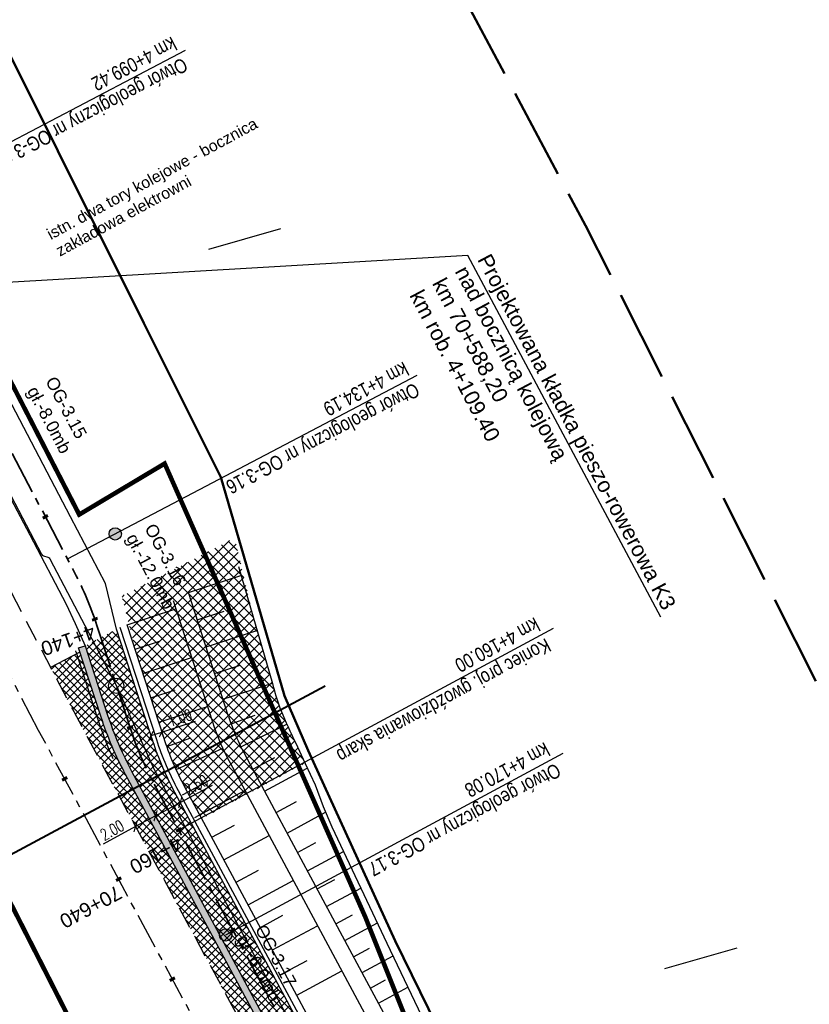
# Model space of a CAD drawing. Header units: metres. Extents: x 7529615 to 7533751, y 5721195 to 5727898.
# Tile 9 of 138: x 7531636 to 7531706, y 5724106 to 5724193. Entities that reach past the tile are written whole.
import ezdxf

# ---------------------------------------------------------------- set-up
doc = ezdxf.new("R2010")
doc.units = ezdxf.units.M
doc.header["$PDMODE"] = 1
doc.header["$PDSIZE"] = 0.3
for name, pattern in [('CENTER', [50.8, 31.75, -6.35, 6.35, -6.35]), ('CENTER2', [28.575, 19.05, -3.175, 3.175, -3.175]), ('HIDDEN', [9.525, 6.35, -3.175]), ('L_0_09', [2.5, 2, -0.5])]:
    doc.linetypes.add(name, pattern=pattern)
for name, color, linetype in [('C-DROGI-SYTUACJA-ETYKIETY', 7, 'Continuous'), ('D-hatch-pobocza', 131, 'Continuous'), ('D-otw-geotechniczne', 4, 'Continuous'), ('D-pobocza', 60, 'Continuous'), ('D-skarpa', 2, 'Continuous'), ('D-skarpa-kreskowanie', 2, 'Continuous'), ('D-wymiary', 1, 'Continuous')]:
    doc.layers.add(name, color=color, linetype=linetype)
for name, color, linetype, lineweight in [('D-bariera-uliczna-typu-B-01', 1, 'FENCELINE1', 30), ('D-krawędzie', 3, 'Continuous', 30), ('D-obrzeża', 2, 'Continuous', 30), ('D-opisy', 2, 'Continuous', 30), ('D-otw-geotechniczne-opis', 7, 'Continuous', 30), ('D-oś', 2, 'CENTER', 30), ('D-pas-drogowy', 7, 'HIDDEN', 50), ('Sieci-KD-proj', 4, 'KANDESZCZ_X2', 30)]:
    doc.layers.add(name, color=color, linetype=linetype, lineweight=lineweight)
for name, color, linetype, lineweight, true_color in [('D-bariery', 7, 'FENCELINE2', 30, 0xff0f0f), ('D-hatch-ciag-pieszo-rowerowy', 7, 'Continuous', 13, 0xff9f80), ('D-hatch-gwozdziowanie', 7, 'Continuous', 13, 0xffc824), ('D-linia-podzialowa-ZRID', 7, 'Continuous', 50, 0x40ff00), ('D-podzialy-dzialek-etap-III', 7, 'Continuous', 30, 0xff0040), ('D-typowe', 7, 'Continuous', 40, 0x0061c2), ('D-ścieki', 7, 'Continuous', 30, 0x0544ff), ('zakres-mdcp', 7, 'L_0_09', 50, 0xff05ff)]:
    doc.layers.add(name, color=color, linetype=linetype, lineweight=lineweight, true_color=true_color)
doc.layers.add('poprzeczki', color=7, linetype='Continuous', true_color=0x0000c7)
doc.styles.add('2mm08', font='arial.ttf', dxfattribs={"width": 0.8})
doc.styles.add('ARIAL', font='arial.ttf', dxfattribs={"height": 1})
doc.styles.add('DIMTEXT', font='simplex.shx', dxfattribs={"width": 0.7})
doc.styles.get("Standard").update_dxf_attribs({"font": 'arial.ttf'})
doc.linetypes.add('FENCELINE1', pattern='A,6.35,-2.54,[133,ltypeshp.shx,S=2.54,R=0,X=-2.54,Y=0],-2.54,25.4', length=36.83)
doc.linetypes.add('FENCELINE2', pattern='A,6.35,-2.54,[132,ltypeshp.shx,S=2.54,R=0,X=-2.54,Y=0],-2.54,25.4', length=36.83)
doc.linetypes.add('KANDESZCZ_X2', pattern='A,4.366477,-0.326302,["kd",DIMTEXT,S=1.28,R=0,X=0,Y=-0.405864],-2.036296,4.465198', length=11.194273)
doc.dimstyles.new('500', dxfattribs={"dimtxt": 1, "dimasz": 0.7, "dimexe": 0.2, "dimexo": 0.5, "dimgap": 0.2, "dimtad": 1, "dimrnd": 0.005, "dimzin": 0, "dimdsep": 46, "dimtxsty": 'DIMTEXT', "dimblk": 'ARCHTICK', "dimcen": 0, "dimclrd": 256, "dimclre": 256, "dimclrt": 2, "dimadec": 5, "dimazin": 0, "dimtfac": 1, "dimtofl": 0, "dimtmove": 0, "dimatfit": 3, "dimfxl": 1, "dimtolj": 1, "dimtzin": 0, "dimlwd": -1, "dimlwe": -1, "dimarcsym": 0})
pattern_1 = [(45, (0, 0), (-0.33675960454, 0.33675960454), []), (135, (0, 0), (-0.33675960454, -0.33675960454), [])]
pattern_2 = [(45, (0.4755, 0.15456), (-0.449012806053, 0.449012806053), []), (135, (0.4755, 0.15456), (-0.449012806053, -0.449012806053), [])]

# ---------------------------------------------------------------- blocks, each defined once
blk = doc.blocks.new('AeccTickLine')
at = {"color": 0, "linetype": 'ByBlock', "lineweight": -2}
blk.add_line((0, 1), (0, -1), dxfattribs=at)
blk = doc.blocks.new('_ArchTick')
at = {"color": 0, "linetype": 'ByBlock', "const_width": 0.15}
blk.add_lwpolyline([(-0.5, -0.5), (0.5, 0.5)], dxfattribs=at)
blk = doc.blocks.new('*D74')
at = {"layer": 'D-wymiary', "transparency": 16777216}
for p, q in [((7531650.372, 5724124.039), (7531653.219, 5724125.572)), ((7531648.203, 5724122.872), (7531650.372, 5724124.039)), ((7531650.609, 5724123.599), (7531650.467, 5724123.863)), ((7531648.44, 5724122.431), (7531648.298, 5724122.696))]:
    blk.add_line(p, q, dxfattribs=at)
at = {"layer": 'Defpoints', "color": 0, "transparency": 16777216}
for p in [(7531650.372, 5724124.039), (7531650.372, 5724124.039), (7531648.203, 5724122.872)]:
    blk.add_point(p, dxfattribs=at)
at = {"layer": 'D-wymiary', "transparency": 16777216, "xscale": 0.6999999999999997, "yscale": 0.6999999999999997, "zscale": 0.6999999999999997}
for p, rotation in [((7531650.372, 5724124.039), 28.28993288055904), ((7531648.203, 5724122.872), 208.289932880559)]:
    blk.add_blockref('_ArchTick', p, dxfattribs=dict(at, rotation=rotation))
at = {"layer": 'D-wymiary', "color": 2, "transparency": 16777216, "insert": (7531651.772, 5724125.588), "char_height": 1, "attachment_point": 5, "rotation": 28.28993, "style": 'DIMTEXT'}
blk.add_mtext('\\A1;2.50', dxfattribs=at)
blk = doc.blocks.new('*D81')
at = {"layer": 'D-wymiary', "transparency": 16777216}
for p, q in [((7531647.966, 5724123.312), (7531648.108, 5724123.048)), ((7531646.205, 5724122.364), (7531646.347, 5724122.1)), ((7531648.203, 5724122.872), (7531646.442, 5724121.924)), ((7531646.442, 5724121.924), (7531643.595, 5724120.391))]:
    blk.add_line(p, q, dxfattribs=at)
at = {"layer": 'Defpoints', "color": 0, "transparency": 16777216}
for p in [(7531648.203, 5724122.872), (7531646.442, 5724121.924), (7531646.442, 5724121.924)]:
    blk.add_point(p, dxfattribs=at)
at = {"layer": 'D-wymiary', "transparency": 16777216, "xscale": 0.6999999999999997, "yscale": 0.6999999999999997, "zscale": 0.6999999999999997}
for p, rotation in [((7531648.203, 5724122.872), 28.28993289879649), ((7531646.442, 5724121.924), 208.2899328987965)]:
    blk.add_blockref('_ArchTick', p, dxfattribs=dict(at, rotation=rotation))
at = {"layer": 'D-wymiary', "color": 2, "transparency": 16777216, "insert": (7531644.378, 5724121.608), "char_height": 1, "attachment_point": 5, "rotation": 28.28993, "style": 'DIMTEXT'}
blk.add_mtext('\\A1;2.00', dxfattribs=at)
blk = doc.blocks.new('otwor')
at = {"layer": 'D-otw-geotechniczne', "lineweight": 25}
h = blk.add_hatch(color=256, dxfattribs=at)
edge = h.paths.add_edge_path()
edge.add_arc((0, 0), 1.16, 0, 360)
blk.add_circle((0, 0), 1.16, dxfattribs=at)
blk = doc.blocks.new('*D128')
at = {"layer": 'D-wymiary'}
for p, q in [((7531648.762, 5724130.233), (7531651.71, 5724131.191)), ((7531647.811, 5724129.923), (7531648.762, 5724130.233)), ((7531647.965, 5724129.448), (7531647.873, 5724129.733)), ((7531648.916, 5724129.757), (7531648.824, 5724130.042))]:
    blk.add_line(p, q, dxfattribs=at)
at = {"layer": 'Defpoints', "color": 0, "lineweight": 30}
for p in [(7531648.762, 5724130.233), (7531648.762, 5724130.233), (7531647.811, 5724129.923)]:
    blk.add_point(p, dxfattribs=at)
at = {"layer": 'D-wymiary', "xscale": 0.6999999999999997, "yscale": 0.6999999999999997, "zscale": 0.6999999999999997}
for p, rotation in [((7531647.811, 5724129.923), 198.0067998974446), ((7531648.762, 5724130.233), 18.00679989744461)]:
    blk.add_blockref('_ArchTick', p, dxfattribs=dict(at, rotation=rotation))
at = {"layer": 'D-wymiary', "color": 2, "insert": (7531650.352, 5724131.486), "char_height": 1, "attachment_point": 5, "rotation": 18.0068, "style": 'DIMTEXT'}
blk.add_mtext('\\A1;1.00', dxfattribs=at)

msp = doc.modelspace()

# ---------------------------------------------------------------- hatches: boundary and pattern name
at = {"layer": 'D-hatch-ciag-pieszo-rowerowy'}
h = msp.add_hatch(dxfattribs=at)
h.set_pattern_fill('ANSI37', color=256, scale=0.15, style=0)
h.set_pattern_definition(pattern_1)
edge = h.paths.add_edge_path()
edge.add_line((7531644.775, 5724139.264), (7531642.006, 5724137.812))
edge.add_arc((7531613.482, 5724128.52), 30, 18.0068, 18.04311, ccw=False)
edge.add_line((7531642.012, 5724137.794), (7531643.985, 5724131.724))
edge.add_arc((7531672.516, 5724140.998), 30, 198.0068, 208.28993)
edge.add_line((7531646.099, 5724126.78), (7531649.994, 5724119.544))
edge.add_line((7531649.994, 5724119.544), (7531652.861, 5724119.415))
edge.add_line((7531652.861, 5724119.415), (7531649.907, 5724124.904))
edge.add_arc((7531674.122, 5724137.937), 27.5, 198.0068, 208.28993, ccw=False)
edge.add_line((7531647.969, 5724129.436), (7531644.775, 5724139.264))
h = msp.add_hatch(dxfattribs=at)
h.set_pattern_fill('ANSI37', color=256, scale=0.15, style=0)
h.set_pattern_definition(pattern_1)
h.paths.add_polyline_path([(7531670.459, 5724086.719), (7531652.861, 5724119.415), (7531649.994, 5724119.544), (7531666.66, 5724088.578), (7531679.391, 5724065.76), (7531684.868, 5724055.947), (7531688.519, 5724049.118), (7531697.217, 5724032.629), (7531705.519, 5724016.848), (7531710.985, 5724006.444), (7531717.725, 5723993.613), (7531720.609, 5723993.497), (7531714.804, 5724004.546), (7531709.338, 5724014.95), (7531701.035, 5724030.733), (7531692.333, 5724047.23), (7531688.668, 5724054.085), (7531683.18, 5724063.918)])
at = {"layer": 'D-hatch-gwozdziowanie'}
h = msp.add_hatch(dxfattribs=at)
h.set_pattern_fill('ANSI37', color=256, scale=0.2, style=0)
h.set_pattern_definition(pattern_2)
h.paths.add_polyline_path([(7531660.631, 5724129.001), (7531661.337, 5724127.501), (7531652.264, 5724122.618), (7531650.321, 5724126.276), (7531649.456, 5724128.248), (7531648.854, 5724129.948), (7531648.181, 5724132.019), (7531646.549, 5724137.04), (7531645.236, 5724142.166), (7531649.507, 5724144.352), (7531650.838, 5724145.049), (7531655.151, 5724147.29), (7531656.961, 5724139.65), (7531658.334, 5724135.005), (7531658.951, 5724132.875), (7531659.725, 5724130.83)])
h = msp.add_hatch(dxfattribs=at)
h.set_pattern_fill('ANSI37', color=256, scale=0.2, style=0)
h.set_pattern_definition(pattern_2)
h.paths.add_polyline_path([(7531660.631, 5724129.001), (7531661.337, 5724127.501), (7531652.264, 5724122.618), (7531650.321, 5724126.276), (7531649.456, 5724128.248), (7531648.854, 5724129.948), (7531648.181, 5724132.019), (7531646.549, 5724137.04), (7531645.236, 5724142.166), (7531649.507, 5724144.352), (7531650.838, 5724145.049), (7531655.151, 5724147.29), (7531656.961, 5724139.65), (7531658.334, 5724135.005), (7531658.951, 5724132.875), (7531659.725, 5724130.83)])
h = msp.add_hatch(dxfattribs=at)
h.set_pattern_fill('ANSI37', color=256, scale=0.2, style=0)
h.set_pattern_definition(pattern_2)
h.paths.add_polyline_path([(7531660.631, 5724129.001), (7531661.337, 5724127.501), (7531652.264, 5724122.618), (7531650.321, 5724126.276), (7531649.456, 5724128.248), (7531648.854, 5724129.948), (7531648.181, 5724132.019), (7531646.549, 5724137.04), (7531645.236, 5724142.166), (7531649.507, 5724144.352), (7531650.838, 5724145.049), (7531655.151, 5724147.29), (7531656.961, 5724139.65), (7531658.334, 5724135.005), (7531658.951, 5724132.875), (7531659.725, 5724130.83)])
h = msp.add_hatch(dxfattribs=at)
h.set_pattern_fill('ANSI37', color=256, scale=0.2, style=0)
h.set_pattern_definition(pattern_2)
h.paths.add_polyline_path([(7531660.631, 5724129.001), (7531661.337, 5724127.501), (7531652.264, 5724122.618), (7531650.321, 5724126.276), (7531649.456, 5724128.248), (7531648.854, 5724129.948), (7531648.181, 5724132.019), (7531646.549, 5724137.04), (7531645.236, 5724142.166), (7531649.507, 5724144.352), (7531650.838, 5724145.049), (7531655.151, 5724147.29), (7531656.961, 5724139.65), (7531658.334, 5724135.005), (7531658.951, 5724132.875), (7531659.725, 5724130.83)])
at = {"layer": 'D-hatch-pobocza'}
h = msp.add_hatch(dxfattribs=at)
h.set_pattern_fill('ANSI37', color=256, scale=0.15, style=0)
h.set_pattern_definition(pattern_1)
h.paths.add_polyline_path([(7531641.558, 5724137.252), (7531638.974, 5724135.896), (7531641.007, 5724132.022), (7531664.906, 5724087.617), (7531677.644, 5724064.786), (7531683.112, 5724054.988), (7531686.753, 5724048.18), (7531695.448, 5724031.697), (7531703.749, 5724015.917), (7531709.214, 5724005.514), (7531719.389, 5723986.147), (7531726.295, 5723973), (7531732.741, 5723960.736), (7531735.13, 5723956.19), (7531735.64, 5723955.219), (7531738.921, 5723952.151), (7531736.413, 5723957.005), (7531736.306, 5723956.962), (7531727.535, 5723973.651), (7531720.628, 5723986.798), (7531710.454, 5724006.165), (7531704.988, 5724016.569), (7531696.686, 5724032.349), (7531687.989, 5724048.837), (7531684.341, 5724055.659), (7531678.867, 5724065.468), (7531666.134, 5724088.29), (7531645.571, 5724126.496, -0.044899), (7531643.415, 5724131.539)])
at = {"layer": 'D-ścieki', "linetype": 'ByBlock', "true_color": 0x00cccc}
h = msp.add_hatch(color=132, dxfattribs=at)
edge = h.paths.add_edge_path()
edge.add_line((7531642.006, 5724137.812), (7531641.436, 5724137.627))
edge.add_line((7531641.436, 5724137.627), (7531643.415, 5724131.539))
edge.add_arc((7531672.516, 5724140.998), 30.6, 198.0068, 208.28993)
edge.add_line((7531645.571, 5724126.496), (7531666.134, 5724088.29))
edge.add_line((7531666.134, 5724088.29), (7531678.867, 5724065.468))
edge.add_line((7531678.867, 5724065.468), (7531684.341, 5724055.659))
edge.add_line((7531684.341, 5724055.659), (7531687.989, 5724048.837))
edge.add_line((7531687.989, 5724048.837), (7531696.686, 5724032.349))
edge.add_line((7531696.686, 5724032.349), (7531704.988, 5724016.569))
edge.add_line((7531704.988, 5724016.569), (7531710.454, 5724006.165))
edge.add_line((7531710.454, 5724006.165), (7531727.535, 5723973.651))
edge.add_line((7531727.535, 5723973.651), (7531736.306, 5723956.962))
edge.add_line((7531736.306, 5723956.962), (7531737.416, 5723957.405))
edge.add_line((7531737.416, 5723957.405), (7531737.21, 5723957.862))
edge.add_line((7531737.21, 5723957.862), (7531736.632, 5723957.631))
edge.add_line((7531736.632, 5723957.631), (7531728.066, 5723973.93))
edge.add_line((7531728.066, 5723973.93), (7531710.985, 5724006.444))
edge.add_line((7531710.985, 5724006.444), (7531705.519, 5724016.848))
edge.add_line((7531705.519, 5724016.848), (7531697.217, 5724032.629))
edge.add_line((7531697.217, 5724032.629), (7531688.519, 5724049.118))
edge.add_line((7531688.519, 5724049.118), (7531684.868, 5724055.947))
edge.add_line((7531684.868, 5724055.947), (7531679.391, 5724065.76))
edge.add_line((7531679.391, 5724065.76), (7531666.66, 5724088.578))
edge.add_line((7531666.66, 5724088.578), (7531646.099, 5724126.78))
edge.add_arc((7531672.516, 5724140.998), 30, 198.0068, 208.28993, ccw=False)
edge.add_line((7531643.985, 5724131.724), (7531642.012, 5724137.794))
edge.add_arc((7531613.482, 5724128.52), 30, 18.0068, 18.04311)

# ---------------------------------------------------------------- linework, layer by layer
at = {"layer": 'D-bariera-uliczna-typu-B-01', "color": 160, "ltscale": 0.1, "true_color": 0x3d3dff, "flags": 128}
msp.add_lwpolyline([(7531734.97, 5723966.915), (7531732.195, 5723972.195), (7531725.288, 5723985.341), (7531715.114, 5724004.709), (7531709.648, 5724015.113), (7531701.345, 5724030.896), (7531692.643, 5724047.394), (7531688.975, 5724054.253), (7531683.485, 5724064.088), (7531670.766, 5724086.887), (7531650.215, 5724125.07, -0.044899), (7531648.302, 5724129.544), (7531645.094, 5724139.413)], format="xyb", dxfattribs=at)
at = {"layer": 'D-bariery', "ltscale": 0.05, "flags": 128}
msp.add_lwpolyline([(7531641.163, 5724137.37, -0.000554), (7531641.183, 5724137.308), (7531643.085, 5724131.427, 0.025018), (7531644.451, 5724127.912)], format="xyb", dxfattribs=at)
at = {"layer": 'D-krawędzie', "linetype": 'HIDDEN', "ltscale": 0.3, "flags": 128}
msp.add_lwpolyline([(7530572.01, 5726166.06), (7530620.381, 5726072.761), (7530641.555, 5726032.008), (7530660.961, 5725995.07), (7530689.128, 5725941.54), (7530707.336, 5725907.032), (7530725.256, 5725873.093), (7530743.97, 5725837.654), (7530770.527, 5725787.119), (7530787.864, 5725754.267), (7530809.898, 5725712.542), (7530824.739, 5725684.389), (7530840.856, 5725653.693), (7530860.675, 5725616.154), (7530865.283, 5725607.394), (7530878.05, 5725583.08), (7530918.172, 5725507.178), (7530950.163, 5725446.305), (7530993.419, 5725364.265), (7531022.766, 5725308.719), (7531053.81, 5725249.872), (7531081.166, 5725197.875), (7531103.902, 5725154.541), (7531128.123, 5725108.448), (7531149.3, 5725068.25), (7531167.38, 5725033.767), (7531197.165, 5724976.988), (7531228.151, 5724918.034), (7531253.153, 5724870.491), (7531286.796, 5724806.654), (7531306.74, 5724768.665), (7531335.094, 5724714.652), (7531357.319, 5724672.439), (7531373.645, 5724641.454), (7531392.162, 5724605.999), (7531418.48, 5724555.853), (7531439.727, 5724515.582), (7531468.399, 5724461.077), (7531491.782, 5724416.528), (7531531.99, 5724339.833), (7531557.227, 5724291.659), (7531569.852, 5724267.577), (7531591.376, 5724226.548), (7531610.004, 5724191.103), (7531616.883, 5724177.999), (7531629.985, 5724153.025), (7531641.007, 5724132.022), (7531664.906, 5724087.617), (7531677.644, 5724064.786), (7531683.112, 5724054.988), (7531686.753, 5724048.18), (7531695.448, 5724031.697), (7531703.749, 5724015.917), (7531709.214, 5724005.514), (7531719.389, 5723986.147), (7531726.295, 5723973), (7531732.741, 5723960.736), (7531735.13, 5723956.19)], dxfattribs=at)
at = {"layer": 'D-krawędzie', "color": 2, "linetype": 'ByBlock'}
for points in [[(7531644.775, 5724139.264), (7531643.798, 5724143.269), (7531640.723, 5724149.13), (7531632.797, 5724164.237), (7531627.336, 5724174.647), (7531621.816, 5724185.169), (7531617.523, 5724193.351), (7531616.323, 5724194.708), (7531614.794, 5724196.436)], [(7531611.851, 5724194.892), (7531614.071, 5724191.54), (7531615.434, 5724188.941), (7531617.874, 5724184.291), (7531620.699, 5724178.906), (7531624.33, 5724171.984), (7531628.194, 5724164.62), (7531632.48, 5724156.451), (7531634.638, 5724152.337), (7531637.149, 5724147.55), (7531640.345, 5724141.458), (7531641.119, 5724139.761), (7531642.006, 5724137.813)]]:
    msp.add_lwpolyline(points, dxfattribs=at)
at = {"layer": 'D-linia-podzialowa-ZRID', "color": 12, "ltscale": 15, "true_color": 0xc70000}
msp.add_lwpolyline([(7531632.023, 5724196.486), (7531647.184, 5724166.153), (7531653.949, 5724152.618), (7531659.551, 5724133.399), (7531661.635, 5724128.621), (7531669.276, 5724111.873), (7531674.404, 5724101.435), (7531685.138, 5724081.408), (7531692.164, 5724066.27), (7531699.537, 5724051.637), (7531704.507, 5724040.774), (7531704.401, 5724037.369), (7531720.244, 5724003.738), (7531728.471, 5723986.877), (7531732.335, 5723979.026), (7531733.948, 5723975.639), (7531736.531, 5723969.984), (7531737.336, 5723968.519), (7531738.285, 5723967.699), (7531742.181, 5723962.346), (7531744.286, 5723958.616), (7531755.393, 5723944.193), (7531758.69, 5723936.76), (7531758.69, 5723936.76)], dxfattribs=at)
at = {"layer": 'D-obrzeża'}
msp.add_lwpolyline([(7531780.894, 5723900.509), (7531779.425, 5723903.067, 0.118613), (7531777.818, 5723904.767), (7531765.06, 5723913.076, -0.200916), (7531758.547, 5723922.659), (7531755.443, 5723937.941, 0.1118), (7531751.816, 5723945.995), (7531743.065, 5723957.61, 0.048597), (7531740.441, 5723960.466), (7531738.437, 5723962.263, -0.089262), (7531734.082, 5723967.852), (7531731.885, 5723972.032), (7531724.979, 5723985.179), (7531714.804, 5724004.546), (7531709.338, 5724014.95), (7531701.035, 5724030.733), (7531692.333, 5724047.23), (7531688.668, 5724054.085), (7531683.18, 5724063.918), (7531670.459, 5724086.719), (7531649.907, 5724124.904, -0.044899), (7531647.969, 5724129.436), (7531644.775, 5724139.264)], format="xyb", dxfattribs=at)
at = {"layer": 'D-opisy'}
msp.add_line((7531650.247, 5724121.634), (7531683.183, 5724139.361), dxfattribs=at)
msp.add_lwpolyline([(7531692.635, 5724140.335), (7531675.674, 5724172.113), (7531633.128, 5724169.611)], dxfattribs=at)
at = {"layer": 'D-otw-geotechniczne-opis', "linetype": 'Continuous'}
for p, q in [((7531624.262, 5724176.208), (7531650.827, 5724190.147)), ((7531640.461, 5724145.437), (7531671.219, 5724161.576)), ((7531654.367, 5724112.405), (7531684.053, 5724128.383))]:
    msp.add_line(p, q, dxfattribs=at)
at = {"layer": 'D-oś', "ltscale": 0.1}
msp.add_lwpolyline([(7531812.381, 5723798.617), (7531655.397, 5724097.9), (7531637.916, 5724130.379), (7531626.886, 5724151.399), (7531613.784, 5724176.372), (7531606.906, 5724189.475), (7531588.276, 5724224.922), (7531566.752, 5724265.952), (7531554.126, 5724290.035), (7531528.89, 5724338.207), (7531488.683, 5724414.901), (7531465.302, 5724459.448)], dxfattribs=at)
at = {"layer": 'D-oś', "linetype": 'CENTER2', "lineweight": 35, "ltscale": 0.2}
msp.add_lwpolyline([(7531614.257, 5724194.443, -0.042592), (7531617.003, 5724190.143), (7531641.087, 5724144.244, -0.042262), (7531643.052, 5724139.579), (7531645.974, 5724130.59, 0.044899), (7531648.088, 5724125.646), (7531669.363, 5724086.118), (7531687.571, 5724053.485), (7531733.076, 5723967.067, 0.08906), (7531737.423, 5723961.493), (7531739.516, 5723959.617, -0.048597), (7531742.14, 5723956.76), (7531750.648, 5723945.469, -0.1118), (7531754.274, 5723937.414), (7531757.426, 5723921.898, 0.200916), (7531763.94, 5723912.314), (7531771.974, 5723907.082, -0.131228), (7531777.15, 5723901.327), (7531783.375, 5723889.12)], format="xyb", dxfattribs=at)
at = {"layer": 'D-pas-drogowy', "ltscale": 0.2, "flags": 128}
msp.add_lwpolyline([(7531633.019, 5724182.834, 0.4, 0.4, 0), (7531617.559, 5724211.608, 0.4, 0.4, 0), (7531566.784, 5724302.736, 0.4, 0.4, 0), (7531538.419, 5724356.47, 0.4, 0.4, 0), (7531526.32, 5724379.39, 0.4, 0.4, 0), (7531516.102, 5724393.607, 0.4, 0.4, 0.001485), (7531513.78, 5724396.838, 0.4, 0.4, 0), (7531501.87, 5724413.41, 0.4, 0.4, 0), (7531474.926, 5724464.508, 0.4, 0.4, 0), (7531446.2, 5724518.992, 0.4, 0.4, 0), (7531424.962, 5724559.262, 0.4, 0.4, 0), (7531398.444, 5724609.566, 0.4, 0.4, 0), (7531379.647, 5724645.216, 0.4, 0.4, 0), (7531365.23, 5724672.56, 0.4, 0.4, 0), (7531341.306, 5724717.915, 0.4, 0.4, 0), (7531312.9, 5724771.789, 0.4, 0.4, 0), (7531292.591, 5724810.307, 0.4, 0.4, 0), (7531259.392, 5724873.271, 0.4, 0.4, 0), (7531233.74, 5724921.923, 0.4, 0.4, 0), (7531203.073, 5724980.092, 0.4, 0.4, 0), (7531173.471, 5725036.225, 0.4, 0.4, 0), (7531168.27, 5725046.09, 0.4, 0.4, 0), (7531172.29, 5725062.58, 0.4, 0.4, 0), (7531166.31, 5725074.58, 0.4, 0.4, 0), (7531150.32, 5725079.6, 0.4, 0.4, 0), (7531141.5, 5725096.43, 0.4, 0.4, 0), (7531109.312, 5725157.814, 0.4, 0.4, 0), (7531086.641, 5725201.048, 0.4, 0.4, 0), (7531059.198, 5725253.384, 0.4, 0.4, 0), (7531028.207, 5725312.489, 0.4, 0.4, 0), (7530999.105, 5725367.99, 0.4, 0.4, 0), (7530956.248, 5725449.725, 0.4, 0.4, 0), (7530924.398, 5725510.464, 0.4, 0.4, 0), (7530897.51, 5725561.74, 0.4, 0.4, 0), (7530894.46, 5725566.14, 0.4, 0.4, 0), (7530892.16, 5725570.49, 0.4, 0.4, 0), (7530869.363, 5725613.307, 0.4, 0.4, 0), (7530861.694, 5725627.705, 0.4, 0.4, 0), (7530852.74, 5725644.52, 0.4, 0.4, 0), (7530831.51, 5725684.2, 0.4, 0.4, 0), (7530811.13, 5725722.52, 0.4, 0.4, 0), (7530792.348, 5725757.941, 0.4, 0.4, 0), (7530768.03, 5725803.8, 0.4, 0.4, 0), (7530748.769, 5725840.179, 0.4, 0.4, 0), (7530727.7, 5725879.97, 0.4, 0.4, 0), (7530712.098, 5725909.545, 0.4, 0.4, 0), (7530693.644, 5725944.645, 0.4, 0.4, 0), (7530665.702, 5725997.539, 0.4, 0.4, 0), (7530641.76, 5726042.88, 0.4, 0.4, 0), (7530616.5, 5726091.48, 0.4, 0.4, 0), (7530604.628, 5726114.32, 0.4, 0.4, -0.007763), (7530602.5, 5726118.43, 0.4, 0.4, 0), (7530603.992, 5726123.395, 0.4, 0.4, 0), (7530606.53, 5726131.84, 0.4, 0.4, 0), (7530603.27, 5726136.83, 0.4, 0.4, 0), (7530593.776, 5726151.369, 0.4, 0.4, 0), (7530590.203, 5726156.84, 0.4, 0.4, 0), (7530583.3, 5726167.41, 0.4, 0.4, 0), (7530580.578, 5726170.428, 0.4, 0.4, 0), (7530575.85, 5726175.67, 0.4, 0.4, 0), (7530569.01, 5726186.66, 0.4, 0.4, 0), (7530562.555, 5726199.189, 0.4, 0.4, 0), (7530555.67, 5726211.39, 0.4, 0.4, 0), (7530548.29, 5726224.23, 0.4, 0.4, 0), (7530540.58, 5726237.71, 0.4, 0.4, 0), (7530532.68, 5726252.65, 0.4, 0.4, 0), (7530524.06, 5726269.35, 0.4, 0.4, 0), (7530502.82, 5726309.91, 0.4, 0.4, 0), (7530488.83, 5726336.63, 0.4, 0.4, 0), (7530466.03, 5726380.16, 0.4, 0.4, 0), (7530438.47, 5726432.77, 0.4, 0.4, 0), (7530424.53, 5726459.09, 0.4, 0.4, 0), (7530401.63, 5726502.97, 0.4, 0.4, 0), (7530383.38, 5726538.06, 0.4, 0.4, 0), (7530353.97, 5726593.52, 0.4, 0.4, 0), (7530338.47, 5726622.74, 0.4, 0.4, 0), (7530322.01, 5726653.88, 0.4, 0.4, 0), (7530297.54, 5726700.33, 0.4, 0.4, 0), (7530287.38, 5726719.6, 0.4, 0.4, 0), (7530285.95, 5726722.316, 0.4, 0.4, 0), (7530280.26, 5726733.12, 0.4, 0.4, 0), (7530266.73, 5726758.74, 0.4, 0.4, 0), (7530260.42, 5726770.47, 0.4, 0.4, 0), (7530253.25, 5726783.82, 0.4, 0.4, 0), (7530244.95, 5726799.33, 0.4, 0.4, 0), (7530239.39, 5726808.49, 0.4, 0.4, 0), (7530238.29, 5726807.9, 0.4, 0.4, 0), (7530218.11, 5726850.67, 0.4, 0.4, 0), (7530175.907, 5726928.168, 0.4, 0.4, 0), (7530096.68, 5727076.15, 0.4, 0.4, 0), (7530094.68, 5727079.89, 0.4, 0.4, 0), (7530064.597, 5727135.523, 0.4, 0.4, 0), (7530046.731, 5727168.892, 0.4, 0.4, 0), (7530025.803, 5727208.461, 0.4, 0.4, 0), (7530012.847, 5727232.979, 0.4, 0.4, 0), (7529994.15, 5727268.45, 0.4, 0.4, 0), (7529981.671, 5727291.93, 0.4, 0.4, 0), (7529949.89, 5727351.73, 0.4, 0.4, 0), (7529924.75, 5727399.03, 0.4, 0.4, 0), (7529915.516, 5727417.1, 0.4, 0.4, 0), (7529885.83, 5727475.19, 0.4, 0.4, 0), (7529862.56, 5727519.97, 0.4, 0.4, 0), (7529852.985, 5727538.191, 0.4, 0.4, 0), (7529836.513, 5727569.511, 0.4, 0.4, 0), (7529815.369, 5727609.141, 0.4, 0.4, 0), (7529792.795, 5727651.247, 0.4, 0.4, 0), (7529774.199, 5727685.858, 0.4, 0.4, 0), (7529746.966, 5727736.059, 0.4, 0.4, 0), (7529733.92, 5727757.62, 0.4, 0.4, 0), (7529708.607, 5727806.389, 0.4, 0.4, 0), (7529688.492, 5727796.345, 0.4, 0.4, 0), (7529723.55, 5727729.88, 0.4, 0.4, 0), (7529725.42, 5727730.2, 0.4, 0.4, 0), (7529735.38, 5727711.28, 0.4, 0.4, 0), (7529739.21, 5727707.77, 0.4, 0.4, 0), (7529753.31, 5727681.13, 0.4, 0.4, 0), (7529755.178, 5727682.114, 0.4, 0.4, 0), (7529792.102, 5727611.923, 0.4, 0.4, 0), (7529811.741, 5727574.662, 0.4, 0.4, 0), (7529835.194, 5727530.193, 0.4, 0.4, 0), (7529857.56, 5727487.787, 0.4, 0.4, 0), (7529875.155, 5727454.426, 0.4, 0.4, 0), (7529890.63, 5727425.131, 0.4, 0.4, 0), (7529900.671, 5727406.159, 0.4, 0.4, 0), (7529953.284, 5727306.747, 0.4, 0.4, 0), (7529983.208, 5727250.207, 0.4, 0.4, 0), (7530015.379, 5727189.42, 0.4, 0.4, 0), (7530062.319, 5727099.625, 0.4, 0.4, 0), (7530100.06, 5727027.16, 0.4, 0.4, 0), (7530105.06, 5727018.32, 0.4, 0.4, 0), (7530143.175, 5726945.066, 0.4, 0.4, 0), (7530170.547, 5726892.961, 0.4, 0.4, 0), (7530195.92, 5726850.75, 0.4, 0.4, 0), (7530194.71, 5726849.15, 0.4, 0.4, 0), (7530197.22, 5726845.06, 0.4, 0.4, 0), (7530254.03, 5726738.21, 0.4, 0.4, 0), (7530261.371, 5726724.163, 0.4, 0.4, 0), (7530281.54, 5726685.57, 0.4, 0.4, 0), (7530289.214, 5726671.967, 0.4, 0.4, 0), (7530300.51, 5726651.778, 0.4, 0.4, 0), (7530303.939, 5726645.168, 0.4, 0.4, 0), (7530334.708, 5726583.665, 0.4, 0.4, 0), (7530397.759, 5726458.5, 0.4, 0.4, 0), (7530450.41, 5726357.28, 0.4, 0.4, 0), (7530482.4, 5726303.41, 0.4, 0.4, 0), (7530483.688, 5726301.003, 0.4, 0.4, 0), (7530491.35, 5726283.94, 0.4, 0.4, 0), (7530512.67, 5726243.78, 0.4, 0.4, 0), (7530529.43, 5726209.46, 0.4, 0.4, 0), (7530571.29, 5726130.56, 0.4, 0.4, 0), (7530581.28, 5726107.21, 0.4, 0.4, 0), (7530591.16, 5726088.44, 0.4, 0.4, 0), (7530597.42, 5726080.68, 0.4, 0.4, 0), (7530607.21, 5726063.51, 0.4, 0.4, 0), (7530610.82, 5726061.93, 0.4, 0.4, 0), (7530634.935, 5726016.147, 0.4, 0.4, 0), (7530642.914, 5726001.078, 0.4, 0.4, 0), (7530695.12, 5725902.09, 0.4, 0.4, 0), (7530708.718, 5725876.303, 0.4, 0.4, 0), (7530755.54, 5725787.51, 0.4, 0.4, 0), (7530802.56, 5725694.925, 0.4, 0.4, 0), (7530840.085, 5725624.059, 0.4, 0.4, 0), (7530865.243, 5725577.494, 0.4, 0.4, 0), (7530914.557, 5725484.684, 0.4, 0.4, 0), (7530964.182, 5725390.836, 0.4, 0.4, 0), (7531008.007, 5725307.954, 0.4, 0.4, 0), (7531059.253, 5725211.041, 0.4, 0.4, 0), (7531127.66, 5725081.67, 0.4, 0.4, 0), (7531345.12, 5724669.94, 0.4, 0.4, 0), (7531388.464, 5724586.93, 0.4, 0.4, 0), (7531412.35, 5724541.183, 0.4, 0.4, 0), (7531482.09, 5724407.62, 0.4, 0.4, 0), (7531504.02, 5724366.79, 0.4, 0.4, 0), (7531519.374, 5724337.52, 0.4, 0.4, 0), (7531563.749, 5724252.932, 0.4, 0.4, 0), (7531602.175, 5724179.681, 0.4, 0.4, 0), (7531619.177, 5724147.204, 0.4, 0.4, 0), (7531625.038, 5724135.635, 0.4, 0.4, 0), (7531656.796, 5724073.316, 0.4, 0.4, 0), (7531675.12, 5724037.36, 0.4, 0.4, 0), (7531682.71, 5724022.92, 0.4, 0.4, 0), (7531705.565, 5723979.811, 0.4, 0.4, 0), (7531736.606, 5723921.262, 0.4, 0.4, 0), (7531750.46, 5723895.13, 0.4, 0.4, 0), (7531740.77, 5723886.56, 0.4, 0.4, 0), (7531732.86, 5723885, 0.4, 0.4, 0), (7531722.18, 5723887.77, 0.4, 0.4, 0), (7531729.87, 5723862.17, 0.4, 0.4, 0), (7531742.92, 5723861.93, 0.4, 0.4, 0), (7531763.71, 5723859.52, 0.4, 0.4, 0), (7531768.42, 5723854.12, 0.4, 0.4, 0), (7531787.42, 5723817.97, 0.4, 0.4, 0), (7531795.57, 5723809.82, 0.4, 0.4, 0), (7531816.347, 5723819.85, 0.4, 0.4, 0), (7531816.347, 5723819.85, 0.4, 0.4, 0), (7531805.06, 5723843.23, 0.4, 0.4, 0), (7531803.61, 5723886.23, 0.4, 0.4, 0), (7531803.61, 5723886.23, 0.4, 0.4, 0), (7531780.08, 5723929.25, 0.4, 0.4, 0), (7531758.69, 5723936.76, 0.4, 0.4, 0), (7531749.359, 5723946.412, 0.4, 0.4, 0), (7531742.71, 5723953.29, 0.4, 0.4, 0), (7531735.177, 5723967.878, 0.4, 0.4, 0), (7531722.37, 5723992.68, 0.4, 0.4, 0), (7531705.042, 5724030.886, 0.4, 0.4, 0), (7531699.47, 5724043.17, 0.4, 0.4, 0), (7531692.69, 5724058.11, 0.4, 0.4, 0), (7531679.672, 5724084.017, 0.4, 0.4, 0), (7531674.55, 5724094.21, 0.4, 0.4, 0), (7531666.633, 5724114.003, 0.4, 0.4, 0), (7531649, 5724153.82, 0.4, 0.4, 0), (7531641.49, 5724149.34, 0.4, 0.4, 0), (7531626.04, 5724179.34, 0.4, 0.4, 0), (7531633.03, 5724182.84, 0, 0, 0)], format="xyseb", dxfattribs=at)
at = {"layer": 'D-pobocza'}
msp.add_lwpolyline([(7531735.523, 5723966.409), (7531735.521, 5723967.335), (7531735.12, 5723968.011), (7531734.925, 5723968.397), (7531732.77, 5723972.497), (7531725.864, 5723985.644), (7531715.689, 5724005.011), (7531710.223, 5724015.415), (7531701.92, 5724031.199), (7531693.217, 5724047.699), (7531689.545, 5724054.564), (7531684.053, 5724064.405), (7531671.336, 5724087.199), (7531650.788, 5724125.378, -0.044899), (7531648.92, 5724129.745), (7531645.699, 5724139.654)], format="xyb", dxfattribs=at)
msp.add_lwpolyline([(7531641.558, 5724137.252), (7531638.974, 5724135.896)], dxfattribs=at)
at = {"layer": 'D-podzialy-dzialek-etap-III'}
for points in [[(7531652.873, 5724172.676), (7531659.232, 5724174.476)], [(7531692.972, 5724109.454), (7531699.331, 5724111.254)]]:
    msp.add_lwpolyline(points, dxfattribs=at)
at = {"layer": 'D-skarpa', "linetype": 'Continuous'}
for p, q in [((7531654.626, 5724131.6), (7531651.089, 5724142.481)), ((7531649.742, 5724141.775), (7531653.2, 5724131.136)), ((7531676.598, 5724090.083), (7531656.071, 5724128.221)), ((7531654.75, 5724127.51), (7531675.282, 5724089.362))]:
    msp.add_line(p, q, dxfattribs=at)
msp.add_lwpolyline([(7531655.484, 5724144.764), (7531658.482, 5724134.507), (7531658.547, 5724134.239), (7531658.617, 5724133.965), (7531658.693, 5724133.693), (7531658.773, 5724133.422), (7531658.858, 5724133.152), (7531658.948, 5724132.883), (7531659.042, 5724132.615), (7531659.142, 5724132.348), (7531659.241, 5724132.096, 0.008119), (7531660.496, 5724129.297), (7531661.353, 5724127.478), (7531662.223, 5724125.583), (7531662.939, 5724123.674), (7531663.704, 5724121.909), (7531668.547, 5724111.69), (7531673.118, 5724102.086, -0.000666)], format="xyb", dxfattribs=at)
for radius in [22, 22, 22, 20.5, 20.5, 20.5]:
    msp.add_arc((7531674.122, 5724137.937), radius, 198.0068, 208.28993, dxfattribs=at)
at = {"layer": 'D-skarpa-kreskowanie'}
for p, q in [((7531651.089, 5724142.481), (7531655.706, 5724143.982)), ((7531651.089, 5724142.481), (7531655.706, 5724143.982)), ((7531651.089, 5724142.481), (7531655.706, 5724143.982)), ((7531645.699, 5724139.654), (7531649.979, 5724141.045)), ((7531645.699, 5724139.654), (7531649.979, 5724141.045)), ((7531645.699, 5724139.654), (7531649.979, 5724141.045)), ((7531651.868, 5724140.086), (7531654.245, 5724140.859)), ((7531651.868, 5724140.086), (7531654.245, 5724140.859)), ((7531651.868, 5724140.086), (7531654.245, 5724140.859)), ((7531652.641, 5724137.709), (7531657.105, 5724139.16)), ((7531652.641, 5724137.709), (7531657.105, 5724139.16)), ((7531652.641, 5724137.709), (7531657.105, 5724139.16)), ((7531646.395, 5724137.515), (7531648.535, 5724138.21)), ((7531646.395, 5724137.515), (7531648.535, 5724138.21)), ((7531646.395, 5724137.515), (7531648.535, 5724138.21)), ((7531647.09, 5724135.375), (7531651.37, 5724136.766)), ((7531647.09, 5724135.375), (7531651.37, 5724136.766)), ((7531647.09, 5724135.375), (7531651.37, 5724136.766)), ((7531653.399, 5724135.376), (7531655.654, 5724136.109)), ((7531653.399, 5724135.376), (7531655.654, 5724136.109)), ((7531653.399, 5724135.376), (7531655.654, 5724136.109)), ((7531654.132, 5724133.121), (7531658.474, 5724134.532)), ((7531654.132, 5724133.121), (7531658.474, 5724134.532)), ((7531654.132, 5724133.121), (7531658.474, 5724134.532)), ((7531647.786, 5724133.235), (7531649.926, 5724133.931)), ((7531647.786, 5724133.235), (7531649.926, 5724133.931)), ((7531647.786, 5724133.235), (7531649.926, 5724133.931)), ((7531648.481, 5724131.095), (7531652.761, 5724132.486)), ((7531648.481, 5724131.095), (7531652.761, 5724132.486)), ((7531648.481, 5724131.095), (7531652.761, 5724132.486)), ((7531654.848, 5724130.953), (7531656.969, 5724131.72)), ((7531654.848, 5724130.953), (7531656.969, 5724131.72)), ((7531654.848, 5724130.953), (7531656.969, 5724131.72)), ((7531655.701, 5724128.943), (7531659.754, 5724130.922)), ((7531655.701, 5724128.943), (7531659.754, 5724130.922)), ((7531655.701, 5724128.943), (7531659.754, 5724130.922)), ((7531649.184, 5724128.974), (7531651.302, 5724129.735)), ((7531649.184, 5724128.974), (7531651.302, 5724129.735)), ((7531649.184, 5724128.974), (7531651.302, 5724129.735)), ((7531650.017, 5724126.929), (7531654.11, 5724128.799)), ((7531650.017, 5724126.929), (7531654.11, 5724128.799)), ((7531650.017, 5724126.929), (7531654.11, 5724128.799)), ((7531656.746, 5724126.967), (7531658.679, 5724128.007)), ((7531656.746, 5724126.967), (7531658.679, 5724128.007)), ((7531656.746, 5724126.967), (7531658.679, 5724128.007)), ((7531657.787, 5724125.033), (7531661.545, 5724127.056)), ((7531657.787, 5724125.033), (7531661.545, 5724127.056)), ((7531651.017, 5724124.951), (7531652.998, 5724126.017)), ((7531651.017, 5724124.951), (7531652.998, 5724126.017)), ((7531651.017, 5724124.951), (7531652.998, 5724126.017)), ((7531650.577, 5724124.714), (7531652.558, 5724125.781)), ((7531652.083, 5724122.97), (7531656.046, 5724125.103)), ((7531652.083, 5724122.97), (7531656.046, 5724125.103)), ((7531652.083, 5724122.97), (7531656.046, 5724125.103)), ((7531651.643, 5724122.733), (7531655.606, 5724124.866)), ((7531658.798, 5724123.154), (7531660.6, 5724124.124)), ((7531658.798, 5724123.154), (7531660.6, 5724124.124)), ((7531659.768, 5724121.352), (7531663.154, 5724123.175)), ((7531659.768, 5724121.352), (7531663.154, 5724123.175)), ((7531653.15, 5724120.989), (7531655.131, 5724122.055)), ((7531653.15, 5724120.989), (7531655.131, 5724122.055)), ((7531653.15, 5724120.989), (7531655.131, 5724122.055)), ((7531654.216, 5724119.007), (7531658.179, 5724121.14)), ((7531654.216, 5724119.007), (7531658.179, 5724121.14)), ((7531654.216, 5724119.007), (7531658.179, 5724121.14)), ((7531660.679, 5724119.659), (7531662.309, 5724120.537)), ((7531660.679, 5724119.659), (7531662.309, 5724120.537)), ((7531661.556, 5724118.03), (7531664.732, 5724119.739)), ((7531661.556, 5724118.03), (7531664.732, 5724119.739)), ((7531655.283, 5724117.026), (7531657.264, 5724118.092)), ((7531655.283, 5724117.026), (7531657.264, 5724118.092)), ((7531655.283, 5724117.026), (7531657.264, 5724118.092)), ((7531656.349, 5724115.045), (7531660.311, 5724117.178)), ((7531656.349, 5724115.045), (7531660.311, 5724117.178)), ((7531656.349, 5724115.045), (7531660.311, 5724117.178)), ((7531662.411, 5724116.442), (7531663.958, 5724117.275)), ((7531662.411, 5724116.442), (7531663.958, 5724117.275)), ((7531663.244, 5724114.894), (7531666.259, 5724116.517)), ((7531663.244, 5724114.894), (7531666.259, 5724116.517)), ((7531657.415, 5724113.064), (7531659.396, 5724114.13)), ((7531657.415, 5724113.064), (7531659.396, 5724114.13)), ((7531657.415, 5724113.064), (7531659.396, 5724114.13)), ((7531664.055, 5724113.387), (7531665.524, 5724114.177)), ((7531664.055, 5724113.387), (7531665.524, 5724114.177)), ((7531658.482, 5724111.082), (7531662.444, 5724113.215)), ((7531658.482, 5724111.082), (7531662.444, 5724113.215)), ((7531658.482, 5724111.082), (7531662.444, 5724113.215)), ((7531664.846, 5724111.918), (7531667.708, 5724113.459)), ((7531664.846, 5724111.918), (7531667.708, 5724113.459)), ((7531665.616, 5724110.486), (7531667.011, 5724111.237)), ((7531665.616, 5724110.486), (7531667.011, 5724111.237)), ((7531666.367, 5724109.092), (7531669.087, 5724110.556)), ((7531666.367, 5724109.092), (7531669.087, 5724110.556)), ((7531659.548, 5724109.101), (7531661.529, 5724110.167)), ((7531659.548, 5724109.101), (7531661.529, 5724110.167)), ((7531659.548, 5724109.101), (7531661.529, 5724110.167)), ((7531660.614, 5724107.12), (7531664.577, 5724109.252)), ((7531660.614, 5724107.12), (7531664.577, 5724109.252)), ((7531660.614, 5724107.12), (7531664.577, 5724109.252)), ((7531667.099, 5724107.732), (7531668.425, 5724108.446)), ((7531667.099, 5724107.732), (7531668.425, 5724108.446)), ((7531667.812, 5724106.406), (7531670.399, 5724107.798)), ((7531667.812, 5724106.406), (7531670.399, 5724107.798))]:
    msp.add_line(p, q, dxfattribs=at)
at = {"layer": 'D-typowe'}
msp.add_lwpolyline([(7531663.108, 5724134.258), (7531629.38, 5724116.176)], dxfattribs=at)
at = {"layer": 'D-ścieki'}
for points in [[(7531696.686, 5724032.349), (7531687.989, 5724048.837), (7531684.341, 5724055.659), (7531678.867, 5724065.468), (7531666.134, 5724088.29), (7531645.571, 5724126.496, -0.044899), (7531643.415, 5724131.539), (7531641.436, 5724137.627), (7531642.008, 5724137.813)], [(7531642.006, 5724137.812, -0.000158), (7531642.012, 5724137.794), (7531643.985, 5724131.724, 0.044899), (7531646.099, 5724126.78), (7531666.66, 5724088.578), (7531679.391, 5724065.76), (7531684.868, 5724055.947), (7531688.519, 5724049.118), (7531697.217, 5724032.629)]]:
    msp.add_lwpolyline(points, format="xyb", dxfattribs=at)
at = {"layer": 'Sieci-KD-proj', "ltscale": 0.7, "flags": 128}
msp.add_lwpolyline([(7531506.529, 5724396.606), (7531510.681, 5724396.768), (7531518.174, 5724374.538), (7531526.013, 5724359.556), (7531537.352, 5724337.955), (7531552.219, 5724309.652), (7531564.45, 5724286.205), (7531574.31, 5724267.35), (7531591.209, 5724235.135), (7531606.389, 5724206.139), (7531610.933, 5724198.783), (7531616.745, 5724187.707, -0.198912), (7531616.766, 5724187.478), (7531616.644, 5724187.087, 0.198912), (7531616.665, 5724186.859), (7531627.418, 5724166.365), (7531638.172, 5724145.872, 0.198912), (7531638.348, 5724145.725), (7531638.738, 5724145.603, -0.198912), (7531638.915, 5724145.456), (7531644.767, 5724134.303), (7531648.019, 5724127.048), (7531660.61, 5724103.647), (7531676.602, 5724074.256), (7531694.712, 5724041.321), (7531705.945, 5724019.854), (7531727.553, 5723978.741), (7531737.714, 5723957.28), (7531739.251, 5723963.844)], format="xyb", dxfattribs=at)
at = {"layer": 'Sieci-KD-proj', "linetype": 'ByBlock'}
msp.add_circle((7531644.742, 5724134.296), 0.666, dxfattribs=at)
at = {"layer": 'zakres-mdcp', "color": 202, "lineweight": 50, "ltscale": 4, "flags": 128}
msp.add_lwpolyline([(7531758.716, 5723850.032), (7531728.332, 5723851.794), (7531693.814, 5723894.136), (7531508.569, 5724248.602), (7531193.64, 5724847.394), (7530844.997, 5725516.068), (7530405.871, 5726335.327), (7530096.993, 5726929.301), (7529784.459, 5727520.373), (7529614.644, 5727842.41), (7529717.957, 5727897.667), (7529956.258, 5727449.278), (7530409.857, 5726589.568), (7530617.799, 5726197.499), (7530696.376, 5726240.903), (7530727.021, 5726177.862), (7530650.299, 5726135.481), (7530758.301, 5725929.636), (7531064.675, 5725351.856), (7531385.887, 5724741.515), (7531581.6, 5724370.323), (7531686.001, 5724174.745), (7531797.117, 5723955.134), (7531838.087, 5723957.501), (7531858.457, 5723931.987), (7531819.328, 5723892.549), (7531820.891, 5723857.614), (7531768.235, 5723832.41), (7531758.716, 5723850.032)], dxfattribs=at)

# ---------------------------------------------------------------- block references
at = {"layer": 'C-DROGI-SYTUACJA-ETYKIETY', "color": 2, "linetype": 'Continuous', "lineweight": 60, "xscale": 0.25, "yscale": 0.25, "zscale": 0.25, "rotation": 298.2899328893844}
for p in [(7531640.21, 5724126.117), (7531644.95, 5724117.311), (7531649.689, 5724108.505)]:
    msp.add_blockref('AeccTickLine', p, dxfattribs=at)
at = {"layer": 'D-otw-geotechniczne', "lineweight": 25, "xscale": 0.4687499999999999, "yscale": 0.4687499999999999, "zscale": 0.4687499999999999, "rotation": 285.6348880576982}
for p in [(7531644.654, 5724147.637), (7531654.367, 5724112.405)]:
    msp.add_blockref('otwor', p, dxfattribs=at)
at = {"layer": 'poprzeczki', "color": 2, "linetype": 'Continuous', "lineweight": 60}
for p, xscale, yscale, zscale, rotation in [((7531638.513, 5724149.149), 0.25, 0.25, 0.25, 297.6868354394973), ((7531642.859, 5724140.155), 0.2499999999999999, 0.2499999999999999, 0.2499999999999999, 289.1678380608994), ((7531645.956, 5724130.647), 0.2499999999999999, 0.2499999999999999, 0.2499999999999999, 288.0067998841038), ((7531650.247, 5724121.634), 0.25, 0.25, 0.25, 298.2899329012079), ((7531654.987, 5724112.828), 0.25, 0.25, 0.25, 298.2899329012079)]:
    msp.add_blockref('AeccTickLine', p, dxfattribs=dict(at, xscale=xscale, yscale=yscale, zscale=zscale, rotation=rotation))

# ---------------------------------------------------------------- texts
at = {"layer": 'C-DROGI-SYTUACJA-ETYKIETY', "color": 2}
for s, rotation, p in [('4+140', 199.16784, (7531642.628, 5724139.678)), ('4+160', 208.28993, (7531650.095, 5724121.126)), ('70+640', 208.28993, (7531644.797, 5724116.803))]:
    msp.add_text(s, height=1.25, rotation=rotation, dxfattribs=at).set_placement(p)
at = {"layer": 'D-opisy', "attachment_point": 1}
for s, width, insert, char_height, rotation in [('istn. dwa tory kolejowe - bocznica zakładowa elektrowni', 24.76511, (7531638.514, 5724174.336), 1, 28.47398), ('Projektowana kładka pieszo-rowerowa K3\\Pnad bocznicą kolejową\\Pkm 70+588,20\\Pkm rob. 4+109.40', 46.48466, (7531677.66, 5724172.398), 1.35, 297.86422)]:
    msp.add_mtext_dynamic_manual_height_columns(s, width=width, gutter_width=6, heights=[0], dxfattribs=dict(at, insert=insert, char_height=char_height, rotation=rotation))
at = {"layer": 'D-opisy', "insert": (7531682.314, 5724138.893), "char_height": 1.25, "attachment_point": 4, "rotation": 208.28993, "style": '2mm08'}
msp.add_mtext('Koniec proj. gwoździowania skarp\\Pkm 4+160.00', dxfattribs=at)
at = {"layer": 'D-otw-geotechniczne', "linetype": 'Continuous', "char_height": 1.1, "attachment_point": 1, "rotation": 298, "style": 'ARIAL'}
for s, insert in [('OG-3.15\\Pgł.-8.0mb', (7531639.461, 5724161.602)), ('OG-3.16\\Pgł.-12.0mb', (7531648.175, 5724148.678)), ('OG-3.17\\Pgł.-6.0mb', (7531657.888, 5724113.446))]:
    msp.add_mtext_dynamic_manual_height_columns(s, width=9.91454, gutter_width=6, heights=[0], dxfattribs=dict(at, insert=insert))
at = {"layer": 'D-otw-geotechniczne-opis', "linetype": 'Continuous', "char_height": 1.25, "attachment_point": 4, "style": '2mm08'}
for s, insert, rotation in [('Otwór geologiczny nr OG-3.14\\Pkm 4+099.42', (7531650.385, 5724189.915), 207.68684), ('Otwór geologiczny nr OG-3.16\\Pkm 4+134.19', (7531670.776, 5724161.344), 207.68684), ('Otwór geologiczny nr OG-3.17\\Pkm 4+170.08', (7531683.184, 5724127.915), 208.28993)]:
    msp.add_mtext(s, dxfattribs=dict(at, insert=insert, rotation=rotation))

# ---------------------------------------------------------------- dimensions: what is measured, and where the dimension line sits
at = {"layer": 'D-wymiary'}
for p1, p2, picture, middle in [((7531647.811, 5724129.923), (7531648.762, 5724130.233), '*D128', (7531650.352, 5724131.486)), ((7531648.203, 5724122.872), (7531646.442, 5724121.924), '*D81', (7531644.378, 5724121.608))]:
    dim = msp.add_aligned_dim(p1=p1, p2=p2, distance=0, dimstyle='500', dxfattribs=at)
    dim.commit()
    dim.dimension.update_dxf_attribs({"geometry": picture, "text_midpoint": middle})
dim = msp.add_aligned_dim(p1=(7531648.203, 5724122.872), p2=(7531650.372, 5724124.039), distance=0, text='2.50', dimstyle='500', dxfattribs=at)
dim.commit()
dim.dimension.update_dxf_attribs({"geometry": '*D74', "text_midpoint": (7531651.772, 5724125.588)})

doc.saveas('drawing.dxf')
